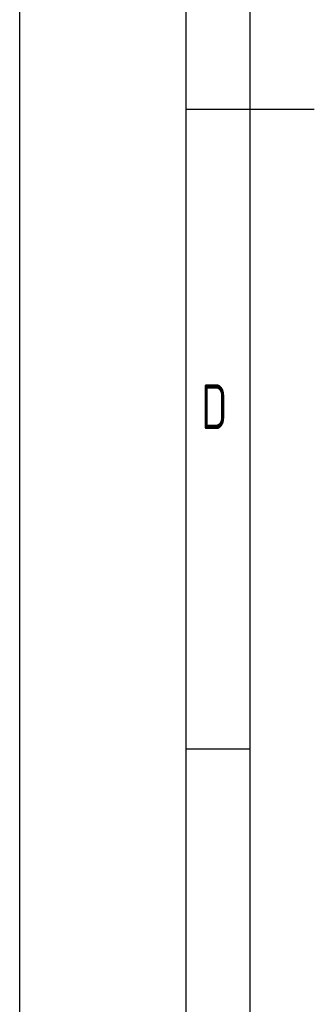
# Model space of a CAD drawing. Header units: millimetres. Extents: x -309 to 8091, y -6405 to -465.
# Tile 2 of 57: x -309 to 151, y -4834 to -3296. Entities that reach past the tile are written whole.
import ezdxf

# ---------------------------------------------------------------- set-up
doc = ezdxf.new("R2010")
doc.units = ezdxf.units.MM
doc.header["$LTSCALE"] = 20
doc.layers.get('0').update_dxf_attribs({"linetype": 'CONTINUOUS'})
doc.layers.add('KSB-BLATTRAND', color=2, linetype='CONTINUOUS')
doc.styles.get("Standard").update_dxf_attribs({"font": 'ISOCP.SHX'})

# ---------------------------------------------------------------- blocks, each defined once
blk = doc.blocks.new('Rahmen_A3')
at = {"color": 1, "ltscale": 150}
for p, q in [((0, 0), (0, 297)), ((18, 10), (18, 287)), ((18, 98.5), (13, 98.5))]:
    blk.add_line(p, q, dxfattribs=at)
at = {"color": 3, "ltscale": 150}
for p, q in [((13, 5), (13, 292)), ((13, 148.5), (23, 148.5))]:
    blk.add_line(p, q, dxfattribs=at)
at = {"color": 1, "ltscale": 150, "width": 0.75}
blk.add_text('D', height=3.5, dxfattribs=at).set_placement((14.1875, 123.5))

msp = doc.modelspace()

# ---------------------------------------------------------------- block references
at = {"layer": 'KSB-BLATTRAND', "xscale": 20, "yscale": 20, "zscale": 20}
msp.add_blockref('Rahmen_A3', (-308.6, -6405.3), dxfattribs=at)

doc.saveas('drawing.dxf')
